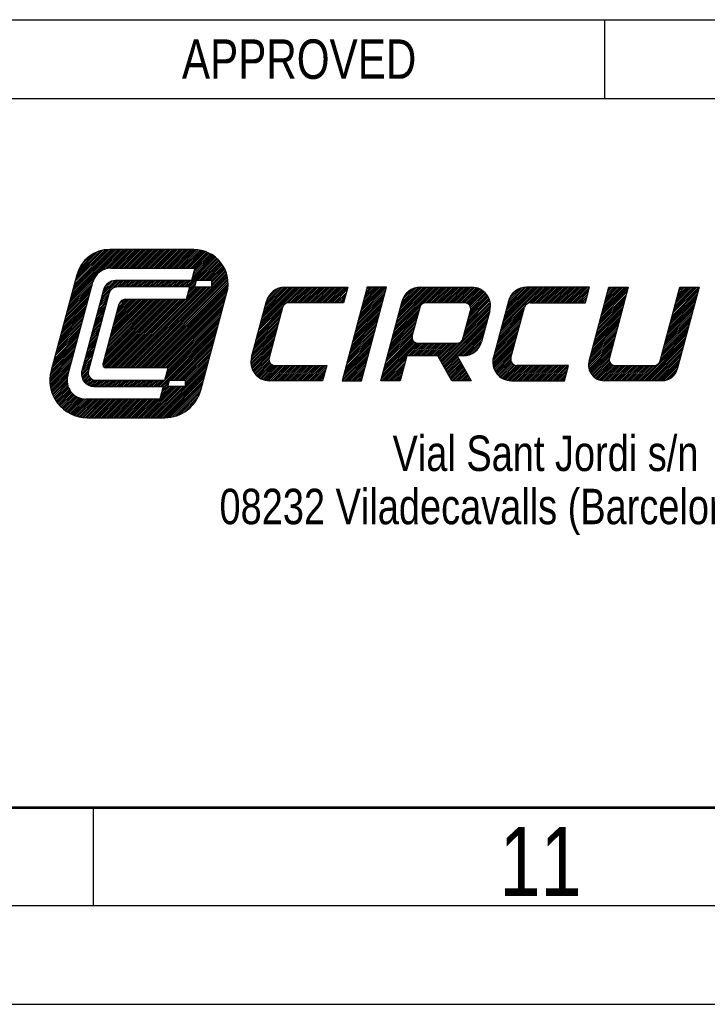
# Model space of a CAD drawing. Header units: millimetres. Extents: x 0 to 594, y 0 to 420.
# Tile 15 of 46: x 529 to 564, y 0 to 50. Entities that reach past the tile are written whole.
import ezdxf

# ---------------------------------------------------------------- set-up
doc = ezdxf.new("R2010")
doc.units = ezdxf.units.MM
doc.header["$LTSCALE"] = 32.67
doc.layers.get('0').update_dxf_attribs({"linetype": 'CONTINUOUS'})
doc.styles.get("Standard").update_dxf_attribs({"font": 'txt', "width": 0.8})

msp = doc.modelspace()

# ---------------------------------------------------------------- linework, layer by layer
at = {"color": 7, "linetype": 'Continuous'}
for p, q in [((407.953, 49.961), (583.953, 49.961)), ((558.953, 49.961), (558.953, 45.961)), ((407.953, 45.961), (583.953, 45.961)), ((531.82, 35.692), (534.429, 38.302)), ((531.852, 35.814), (534.34, 38.302)), ((531.885, 35.937), (534.25, 38.302)), ((531.918, 36.059), (534.161, 38.302)), ((531.951, 36.181), (534.072, 38.302)), ((531.983, 36.303), (533.982, 38.302)), ((532.016, 36.425), (533.893, 38.302)), ((532.049, 36.547), (533.803, 38.301)), ((532.082, 36.67), (533.708, 38.296)), ((532.114, 36.792), (533.607, 38.284)), ((532.147, 36.914), (533.498, 38.265)), ((532.18, 37.036), (533.38, 38.236)), ((532.223, 37.169), (533.247, 38.193)), ((532.291, 37.326), (533.09, 38.126)), ((532.414, 37.538), (532.878, 38.003)), ((533.464, 37.247), (534.519, 38.302)), ((533.616, 37.31), (534.608, 38.302)), ((533.734, 37.339), (534.698, 38.302)), ((533.836, 37.351), (534.787, 38.302)), ((538.109, 38.302), (533.853, 38.302)), ((533.928, 37.353), (534.877, 38.302)), ((534.017, 37.353), (534.966, 38.302)), ((534.107, 37.353), (535.055, 38.302)), ((534.196, 37.353), (535.145, 38.302)), ((534.286, 37.353), (535.234, 38.302)), ((534.375, 37.353), (535.324, 38.302)), ((534.465, 37.353), (535.413, 38.302)), ((534.554, 37.353), (535.503, 38.302)), ((534.643, 37.353), (535.592, 38.302)), ((534.733, 37.353), (535.681, 38.302)), ((534.822, 37.353), (535.771, 38.302)), ((534.912, 37.353), (535.86, 38.302)), ((535.001, 37.353), (535.95, 38.302)), ((535.091, 37.353), (536.039, 38.302)), ((535.18, 37.353), (536.129, 38.302)), ((535.269, 37.353), (536.218, 38.302)), ((535.359, 37.353), (536.307, 38.302)), ((535.448, 37.353), (536.397, 38.302)), ((535.538, 37.353), (536.486, 38.302)), ((535.627, 37.353), (536.576, 38.302)), ((535.717, 37.353), (536.665, 38.302)), ((535.806, 37.353), (536.755, 38.302)), ((535.896, 37.353), (536.844, 38.302)), ((535.985, 37.353), (536.934, 38.302)), ((536.074, 37.353), (537.023, 38.302)), ((536.164, 37.353), (537.112, 38.302)), ((536.253, 37.353), (537.202, 38.302)), ((536.343, 37.353), (537.291, 38.302)), ((536.432, 37.353), (537.381, 38.302)), ((536.522, 37.353), (537.47, 38.302)), ((536.611, 37.353), (537.56, 38.302)), ((536.7, 37.353), (537.649, 38.302)), ((536.79, 37.353), (537.738, 38.302)), ((536.879, 37.353), (537.828, 38.302)), ((536.969, 37.353), (537.917, 38.302)), ((537.058, 37.353), (538.007, 38.302)), ((537.148, 37.353), (538.096, 38.302)), ((537.237, 37.353), (538.184, 38.3)), ((537.326, 37.353), (538.268, 38.295)), ((537.416, 37.353), (538.348, 38.285)), ((537.505, 37.353), (538.425, 38.273)), ((537.595, 37.353), (538.499, 38.258)), ((537.684, 37.353), (538.57, 38.24)), ((537.774, 37.353), (538.639, 38.219)), ((537.863, 37.353), (538.706, 38.196)), ((537.953, 37.353), (538.77, 38.171)), ((538.036, 36.9), (539.116, 37.981)), ((538.042, 37.353), (538.833, 38.144)), ((538.068, 37.022), (539.063, 38.017)), ((538.101, 37.144), (539.008, 38.051)), ((538.131, 37.353), (538.893, 38.115)), ((538.134, 37.266), (538.952, 38.084)), ((537.719, 36.405), (539.218, 37.903)), ((537.809, 36.405), (539.266, 37.862)), ((537.898, 36.405), (539.312, 37.819)), ((538.003, 36.778), (539.168, 37.943)), ((538.304, 36.721), (539.357, 37.774)), ((538.393, 36.721), (539.4, 37.728)), ((538.483, 36.721), (539.442, 37.68)), ((538.572, 36.721), (539.482, 37.631)), ((538.662, 36.721), (539.52, 37.579)), ((538.751, 36.721), (539.557, 37.527)), ((538.841, 36.721), (539.592, 37.472)), ((532.174, 37.013), (530.871, 32.153)), ((533.901, 37.353), (538.157, 37.353)), ((534.95, 32.294), (539.761, 37.105)), ((535.04, 32.294), (539.782, 37.037)), ((538.157, 37.353), (537.988, 36.721)), ((538.93, 36.721), (539.625, 37.416)), ((539.019, 36.721), (539.656, 37.357)), ((539.024, 36.636), (539.685, 37.297)), ((539.024, 36.546), (539.713, 37.235)), ((539.024, 36.457), (539.738, 37.171)), ((531.713, 31.907), (532.984, 36.65)), ((531.721, 35.326), (532.962, 36.566)), ((531.754, 35.448), (532.996, 36.689)), ((531.787, 35.57), (533.058, 36.842)), ((533.398, 35.75), (534.369, 36.721)), ((533.43, 35.872), (534.279, 36.721)), ((533.463, 35.994), (534.19, 36.721)), ((533.496, 36.116), (534.099, 36.719)), ((533.529, 36.239), (533.993, 36.703)), ((533.583, 36.383), (533.849, 36.648)), ((534.119, 36.382), (534.458, 36.721)), ((537.988, 36.721), (534.143, 36.721)), ((534.23, 36.403), (534.548, 36.721)), ((534.321, 36.405), (534.637, 36.721)), ((534.41, 36.405), (534.726, 36.721)), ((534.5, 36.405), (534.816, 36.721)), ((534.589, 36.405), (534.905, 36.721)), ((534.679, 36.405), (534.995, 36.721)), ((534.768, 36.405), (535.084, 36.721)), ((534.857, 36.405), (535.174, 36.721)), ((534.947, 36.405), (535.263, 36.721)), ((535.036, 36.405), (535.353, 36.721)), ((535.126, 36.405), (535.442, 36.721)), ((535.129, 32.294), (539.801, 36.966)), ((535.215, 36.405), (535.531, 36.721)), ((535.219, 32.294), (539.817, 36.892)), ((535.305, 36.405), (535.621, 36.721)), ((535.308, 32.294), (539.83, 36.816)), ((535.394, 36.405), (535.71, 36.721)), ((535.397, 32.294), (539.839, 36.736)), ((535.484, 36.405), (535.8, 36.721)), ((535.487, 32.294), (539.846, 36.653)), ((535.573, 36.405), (535.889, 36.721)), ((535.576, 32.294), (539.848, 36.566)), ((535.662, 36.405), (535.979, 36.721)), ((535.666, 32.294), (539.846, 36.474)), ((535.752, 36.405), (536.068, 36.721)), ((535.841, 36.405), (536.157, 36.721)), ((535.931, 36.405), (536.247, 36.721)), ((536.02, 36.405), (536.336, 36.721)), ((536.11, 36.405), (536.426, 36.721)), ((536.199, 36.405), (536.515, 36.721)), ((536.288, 36.405), (536.605, 36.721)), ((536.378, 36.405), (536.694, 36.721)), ((536.467, 36.405), (536.784, 36.721)), ((536.557, 36.405), (536.873, 36.721)), ((536.646, 36.405), (536.962, 36.721)), ((536.736, 36.405), (537.052, 36.721)), ((536.825, 36.405), (537.141, 36.721)), ((536.914, 36.405), (537.231, 36.721)), ((537.004, 36.405), (537.32, 36.721)), ((537.093, 36.405), (537.41, 36.721)), ((537.183, 36.405), (537.499, 36.721)), ((537.272, 36.405), (537.588, 36.721)), ((537.362, 36.405), (537.678, 36.721)), ((537.451, 36.405), (537.767, 36.721)), ((537.541, 36.405), (537.857, 36.721)), ((537.63, 36.405), (537.946, 36.721)), ((537.839, 36.167), (538.175, 36.502)), ((537.872, 36.289), (538.207, 36.624)), ((538.233, 36.721), (538.148, 36.405)), ((539.024, 36.721), (538.233, 36.721)), ((539.024, 36.405), (539.024, 36.721)), ((531.591, 34.837), (532.831, 36.077)), ((531.623, 34.959), (532.863, 36.199)), ((531.656, 35.081), (532.896, 36.322)), ((531.689, 35.204), (532.929, 36.444)), ((533.532, 36.252), (532.431, 32.142)), ((533.806, 36.053), (532.763, 32.159)), ((533.365, 35.628), (533.813, 36.076)), ((537.903, 36.405), (534.264, 36.405)), ((534.324, 32.294), (538.435, 36.405)), ((534.414, 32.294), (538.524, 36.405)), ((534.503, 32.294), (538.614, 36.405)), ((534.593, 32.294), (538.703, 36.405)), ((534.682, 32.294), (538.793, 36.405)), ((534.771, 32.294), (538.882, 36.405)), ((534.861, 32.294), (538.971, 36.405)), ((535.755, 32.294), (539.838, 36.377)), ((535.845, 32.294), (539.824, 36.273)), ((535.934, 32.294), (539.801, 36.161)), ((536.024, 32.294), (539.769, 36.04)), ((537.734, 35.772), (537.903, 36.405)), ((537.741, 35.8), (538.345, 36.405)), ((537.774, 35.922), (538.256, 36.405)), ((537.806, 36.045), (538.167, 36.405)), ((538.148, 36.405), (539.024, 36.405)), ((538.465, 31.171), (539.789, 36.113)), ((541.432, 34.304), (543.514, 36.386)), ((541.465, 34.426), (543.425, 36.386)), ((541.497, 34.548), (543.335, 36.386)), ((541.53, 34.671), (543.246, 36.386)), ((541.563, 34.793), (543.156, 36.386)), ((541.596, 34.915), (543.067, 36.386)), ((541.628, 35.037), (542.978, 36.386)), ((541.661, 35.159), (542.888, 36.386)), ((541.694, 35.281), (542.799, 36.386)), ((541.727, 35.404), (542.709, 36.386)), ((541.759, 35.526), (542.614, 36.381)), ((541.792, 35.648), (542.506, 36.362)), ((541.832, 35.777), (542.378, 36.323)), ((541.927, 35.962), (542.193, 36.228)), ((542.718, 36.386), (545.918, 36.386)), ((542.78, 35.562), (543.604, 36.386)), ((542.902, 35.595), (543.693, 36.386)), ((542.992, 35.596), (543.782, 36.386)), ((543.081, 35.596), (543.872, 36.386)), ((543.171, 35.596), (543.961, 36.386)), ((543.26, 35.596), (544.051, 36.386)), ((543.35, 35.596), (544.14, 36.386)), ((543.439, 35.596), (544.23, 36.386)), ((543.529, 35.596), (544.319, 36.386)), ((543.618, 35.596), (544.408, 36.386)), ((543.707, 35.596), (544.498, 36.386)), ((543.797, 35.596), (544.587, 36.386)), ((543.886, 35.596), (544.677, 36.386)), ((543.976, 35.596), (544.766, 36.386)), ((544.065, 35.596), (544.856, 36.386)), ((544.155, 35.596), (544.945, 36.386)), ((544.244, 35.596), (545.035, 36.386)), ((544.333, 35.596), (545.124, 36.386)), ((544.423, 35.596), (545.213, 36.386)), ((544.512, 35.596), (545.303, 36.386)), ((544.602, 35.596), (545.392, 36.386)), ((544.691, 35.596), (545.482, 36.386)), ((544.781, 35.596), (545.571, 36.386)), ((544.87, 35.596), (545.661, 36.386)), ((544.959, 35.596), (545.75, 36.386)), ((545.049, 35.596), (545.839, 36.386)), ((545.138, 35.596), (545.914, 36.372)), ((545.228, 35.596), (545.882, 36.249)), ((545.317, 35.596), (545.849, 36.127)), ((545.407, 35.596), (545.816, 36.005)), ((546.9, 36.386), (545.629, 31.643)), ((545.918, 36.386), (545.706, 35.596)), ((546.437, 34.659), (547.779, 36)), ((546.47, 34.781), (547.812, 36.123)), ((546.503, 34.903), (547.844, 36.245)), ((546.536, 35.025), (547.877, 36.367)), ((546.568, 35.148), (547.807, 36.386)), ((546.601, 35.27), (547.718, 36.386)), ((546.611, 31.643), (547.882, 36.386)), ((546.634, 35.392), (547.628, 36.386)), ((546.667, 35.514), (547.539, 36.386)), ((546.699, 35.636), (547.449, 36.386)), ((546.732, 35.758), (547.36, 36.386)), ((546.765, 35.881), (547.27, 36.386)), ((546.797, 36.003), (547.181, 36.386)), ((546.83, 36.125), (547.092, 36.386)), ((546.863, 36.247), (547.002, 36.386)), ((546.896, 36.369), (546.913, 36.386)), ((547.882, 36.386), (546.9, 36.386)), ((548.269, 34.165), (550.49, 36.386)), ((548.302, 34.288), (550.401, 36.386)), ((548.335, 34.41), (550.311, 36.386)), ((548.368, 34.532), (550.222, 36.386)), ((548.4, 34.654), (550.132, 36.386)), ((548.433, 34.776), (550.043, 36.386)), ((548.466, 34.898), (549.953, 36.386)), ((548.498, 35.021), (549.864, 36.386)), ((548.531, 35.143), (549.775, 36.386)), ((548.564, 35.265), (549.685, 36.386)), ((548.597, 35.387), (549.596, 36.386)), ((548.629, 35.509), (549.502, 36.382)), ((548.662, 35.632), (549.396, 36.366)), ((548.699, 35.758), (549.272, 36.33)), ((548.781, 35.929), (549.101, 36.249)), ((549.592, 36.386), (552.211, 36.386)), ((549.77, 35.577), (550.579, 36.386)), ((549.878, 35.596), (550.669, 36.386)), ((549.968, 35.596), (550.758, 36.386)), ((550.057, 35.596), (550.848, 36.386)), ((550.147, 35.596), (550.937, 36.386)), ((550.236, 35.596), (551.027, 36.386)), ((550.326, 35.596), (551.116, 36.386)), ((550.415, 35.596), (551.206, 36.386)), ((550.504, 35.596), (551.295, 36.386)), ((550.594, 35.596), (551.384, 36.386)), ((550.683, 35.596), (551.474, 36.386)), ((550.773, 35.596), (551.563, 36.386)), ((550.862, 35.596), (551.653, 36.386)), ((550.952, 35.596), (551.742, 36.386)), ((551.041, 35.596), (551.832, 36.386)), ((551.13, 35.596), (551.921, 36.386)), ((551.22, 35.596), (552.01, 36.386)), ((551.309, 35.596), (552.1, 36.386)), ((551.399, 35.596), (552.189, 36.386)), ((551.488, 35.596), (552.276, 36.384)), ((551.578, 35.596), (552.357, 36.375)), ((551.667, 35.596), (552.432, 36.36)), ((551.757, 35.596), (552.501, 36.341)), ((551.846, 35.596), (552.567, 36.317)), ((551.924, 35.585), (552.629, 36.289)), ((551.989, 35.559), (552.687, 36.258)), ((552.042, 35.524), (552.742, 36.224)), ((552.087, 35.479), (552.794, 36.186)), ((552.122, 35.425), (552.843, 36.145)), ((552.141, 35.175), (552.971, 36.005)), ((552.147, 35.36), (552.889, 36.102)), ((552.158, 35.281), (552.931, 36.055)), ((553.709, 34.328), (555.767, 36.386)), ((553.741, 34.45), (555.677, 36.386)), ((553.774, 34.573), (555.588, 36.386)), ((553.807, 34.695), (555.498, 36.386)), ((553.84, 34.817), (555.409, 36.386)), ((553.872, 34.939), (555.32, 36.386)), ((553.905, 35.061), (555.23, 36.386)), ((553.938, 35.183), (555.141, 36.386)), ((553.971, 35.306), (555.051, 36.386)), ((554.003, 35.428), (554.961, 36.386)), ((554.036, 35.55), (554.864, 36.378)), ((554.069, 35.672), (554.753, 36.357)), ((554.114, 35.807), (554.619, 36.311)), ((554.244, 36.027), (554.399, 36.181)), ((558.188, 36.386), (554.988, 36.386)), ((555.005, 35.535), (555.856, 36.386)), ((555.153, 35.593), (555.946, 36.386)), ((555.244, 35.596), (556.035, 36.386)), ((555.334, 35.596), (556.124, 36.386)), ((555.423, 35.596), (556.214, 36.386)), ((555.513, 35.596), (556.303, 36.386)), ((555.602, 35.596), (556.393, 36.386)), ((555.692, 35.596), (556.482, 36.386)), ((555.781, 35.596), (556.572, 36.386)), ((555.871, 35.596), (556.661, 36.386)), ((555.96, 35.596), (556.75, 36.386)), ((556.049, 35.596), (556.84, 36.386)), ((556.139, 35.596), (556.929, 36.386)), ((556.228, 35.596), (557.019, 36.386)), ((556.318, 35.596), (557.108, 36.386)), ((556.407, 35.596), (557.198, 36.386)), ((556.497, 35.596), (557.287, 36.386)), ((556.586, 35.596), (557.377, 36.386)), ((556.675, 35.596), (557.466, 36.386)), ((556.765, 35.596), (557.555, 36.386)), ((556.854, 35.596), (557.645, 36.386)), ((556.944, 35.596), (557.734, 36.386)), ((557.033, 35.596), (557.824, 36.386)), ((557.123, 35.596), (557.913, 36.386)), ((557.212, 35.596), (558.003, 36.386)), ((557.301, 35.596), (558.092, 36.386)), ((557.391, 35.596), (558.181, 36.386)), ((557.48, 35.596), (558.158, 36.274)), ((557.57, 35.596), (558.125, 36.151)), ((557.659, 35.596), (558.093, 36.029)), ((557.977, 35.596), (558.188, 36.386)), ((558.166, 32.638), (559.17, 36.386)), ((558.714, 34.683), (560.056, 36.024)), ((558.747, 34.805), (560.088, 36.147)), ((558.78, 34.927), (560.121, 36.269)), ((558.812, 35.049), (560.149, 36.386)), ((558.845, 35.172), (560.06, 36.386)), ((558.878, 35.294), (559.97, 36.386)), ((558.91, 35.416), (559.881, 36.386)), ((558.943, 35.538), (559.791, 36.386)), ((558.976, 35.66), (559.702, 36.386)), ((559.009, 35.782), (559.612, 36.386)), ((559.041, 35.905), (559.523, 36.386)), ((559.074, 36.027), (559.434, 36.386)), ((559.107, 36.149), (559.344, 36.386)), ((559.14, 36.271), (559.255, 36.386)), ((559.17, 36.386), (560.153, 36.386)), ((560.153, 36.386), (559.193, 32.806)), ((561.768, 32.643), (562.771, 36.386)), ((562.324, 34.715), (563.665, 36.057)), ((562.356, 34.837), (563.698, 36.179)), ((562.389, 34.959), (563.731, 36.301)), ((562.422, 35.082), (563.726, 36.386)), ((562.454, 35.204), (563.637, 36.386)), ((562.487, 35.326), (563.548, 36.386)), ((562.52, 35.448), (563.458, 36.386)), ((562.553, 35.57), (563.369, 36.386)), ((562.585, 35.692), (563.279, 36.386)), ((562.618, 35.815), (563.19, 36.386)), ((563.753, 36.386), (562.64, 32.229)), ((562.651, 35.937), (563.1, 36.386)), ((562.684, 36.059), (563.011, 36.386)), ((562.716, 36.181), (562.921, 36.386)), ((562.749, 36.303), (562.832, 36.386)), ((562.771, 36.386), (563.753, 36.386)), ((531.46, 34.348), (532.7, 35.589)), ((531.492, 34.471), (532.732, 35.711)), ((531.525, 34.593), (532.765, 35.833)), ((531.558, 34.715), (532.798, 35.955)), ((533.234, 35.139), (533.681, 35.586)), ((533.267, 35.261), (533.714, 35.708)), ((533.299, 35.383), (533.747, 35.831)), ((533.332, 35.505), (533.779, 35.953)), ((533.502, 32.455), (536.819, 35.772)), ((533.507, 32.493), (534.323, 35.538)), ((533.518, 32.382), (536.908, 35.772)), ((533.528, 32.571), (536.729, 35.772)), ((533.557, 32.332), (536.998, 35.772)), ((533.561, 32.693), (536.64, 35.772)), ((533.593, 32.815), (536.55, 35.772)), ((533.615, 32.301), (537.087, 35.772)), ((533.626, 32.938), (536.461, 35.772)), ((533.659, 33.06), (536.372, 35.772)), ((533.692, 33.182), (536.282, 35.772)), ((533.698, 32.294), (537.176, 35.772)), ((533.724, 33.304), (536.193, 35.772)), ((533.757, 33.426), (536.103, 35.772)), ((533.788, 32.294), (537.266, 35.772)), ((533.79, 33.548), (536.014, 35.772)), ((533.823, 33.671), (535.924, 35.772)), ((533.855, 33.793), (535.835, 35.772)), ((533.877, 32.294), (537.355, 35.772)), ((533.888, 33.915), (535.745, 35.772)), ((533.921, 34.037), (535.656, 35.772)), ((533.954, 34.159), (535.567, 35.772)), ((533.967, 32.294), (537.445, 35.772)), ((533.986, 34.281), (535.477, 35.772)), ((534.019, 34.404), (535.388, 35.772)), ((534.052, 34.526), (535.298, 35.772)), ((534.056, 32.294), (537.534, 35.772)), ((534.084, 34.648), (535.209, 35.772)), ((534.117, 34.77), (535.119, 35.772)), ((534.145, 32.294), (537.624, 35.772)), ((534.15, 34.892), (535.03, 35.772)), ((534.183, 35.014), (534.941, 35.772)), ((534.215, 35.137), (534.851, 35.772)), ((534.235, 32.294), (537.713, 35.772)), ((534.248, 35.259), (534.762, 35.772)), ((534.281, 35.381), (534.672, 35.772)), ((534.314, 35.503), (534.579, 35.768)), ((534.628, 35.772), (537.734, 35.772)), ((536.113, 32.294), (539.737, 35.918)), ((536.202, 32.294), (539.704, 35.796)), ((536.292, 32.294), (539.671, 35.673)), ((536.381, 32.294), (539.638, 35.551)), ((541.039, 32.837), (541.802, 35.683)), ((545.706, 35.596), (542.921, 35.596)), ((545.496, 35.596), (545.783, 35.883)), ((545.586, 35.596), (545.751, 35.761)), ((545.675, 35.596), (545.718, 35.639)), ((546.306, 34.17), (547.648, 35.512)), ((546.339, 34.292), (547.681, 35.634)), ((546.372, 34.415), (547.713, 35.756)), ((546.405, 34.537), (547.746, 35.878)), ((547.593, 31.643), (548.676, 35.683)), ((551.841, 35.596), (549.877, 35.596)), ((551.879, 34.198), (553.159, 35.478)), ((551.912, 34.32), (553.152, 35.56)), ((551.944, 34.442), (553.139, 35.636)), ((551.977, 34.564), (553.12, 35.708)), ((552.01, 34.686), (553.098, 35.774)), ((552.042, 34.808), (553.071, 35.837)), ((552.075, 34.931), (553.041, 35.897)), ((552.108, 35.053), (553.008, 35.953)), ((554.072, 35.683), (553.309, 32.837)), ((555.191, 35.596), (557.977, 35.596)), ((557.749, 35.596), (558.06, 35.907)), ((557.838, 35.596), (558.027, 35.785)), ((557.928, 35.596), (557.994, 35.663)), ((558.583, 34.194), (559.925, 35.536)), ((558.616, 34.316), (559.957, 35.658)), ((558.649, 34.439), (559.99, 35.78)), ((558.681, 34.561), (560.023, 35.902)), ((562.193, 34.226), (563.534, 35.568)), ((562.225, 34.349), (563.567, 35.69)), ((562.258, 34.471), (563.6, 35.812)), ((562.291, 34.593), (563.632, 35.934)), ((531.296, 33.737), (532.536, 34.978)), ((531.329, 33.86), (532.569, 35.1)), ((531.361, 33.982), (532.602, 35.222)), ((531.394, 34.104), (532.634, 35.344)), ((531.427, 34.226), (532.667, 35.466)), ((533.07, 34.528), (533.517, 34.975)), ((533.103, 34.65), (533.55, 35.097)), ((533.136, 34.772), (533.583, 35.22)), ((533.169, 34.895), (533.616, 35.342)), ((533.201, 35.017), (533.648, 35.464)), ((536.471, 32.294), (539.606, 35.429)), ((536.56, 32.294), (539.573, 35.307)), ((536.65, 32.294), (539.54, 35.185)), ((536.739, 32.294), (539.507, 35.063)), ((541.301, 33.815), (542.531, 35.045)), ((541.334, 33.938), (542.564, 35.167)), ((541.367, 34.06), (542.596, 35.289)), ((541.399, 34.182), (542.638, 35.421)), ((542.616, 35.361), (541.931, 32.806)), ((546.176, 33.681), (547.517, 35.023)), ((546.208, 33.804), (547.55, 35.145)), ((546.241, 33.926), (547.582, 35.267)), ((546.274, 34.048), (547.615, 35.39)), ((548.138, 33.677), (549.48, 35.018)), ((548.171, 33.799), (549.513, 35.14)), ((548.204, 33.921), (549.545, 35.263)), ((548.237, 34.043), (549.58, 35.386)), ((549.572, 35.361), (549.191, 33.938)), ((551.729, 33.69), (553.089, 35.05)), ((551.766, 33.775), (552.147, 35.198)), ((551.781, 33.831), (553.122, 35.173)), ((551.813, 33.953), (553.148, 35.288)), ((551.846, 34.075), (553.158, 35.388)), ((553.127, 35.192), (552.704, 33.611)), ((553.578, 33.839), (554.807, 35.069)), ((553.61, 33.962), (554.84, 35.191)), ((553.643, 34.084), (554.873, 35.314)), ((553.676, 34.206), (554.936, 35.466)), ((554.201, 32.806), (554.886, 35.361)), ((558.452, 33.706), (559.794, 35.047)), ((558.485, 33.828), (559.826, 35.169)), ((558.518, 33.95), (559.859, 35.291)), ((558.55, 34.072), (559.892, 35.414)), ((562.062, 33.738), (563.403, 35.079)), ((562.094, 33.86), (563.436, 35.201)), ((562.127, 33.982), (563.469, 35.324)), ((562.16, 34.104), (563.501, 35.446)), ((531.165, 33.249), (532.405, 34.489)), ((531.198, 33.371), (532.438, 34.611)), ((531.23, 33.493), (532.471, 34.733)), ((531.263, 33.615), (532.503, 34.855)), ((532.939, 34.039), (533.387, 34.487)), ((532.972, 34.162), (533.419, 34.609)), ((533.005, 34.284), (533.452, 34.731)), ((533.038, 34.406), (533.485, 34.853)), ((536.693, 31.891), (539.377, 34.574)), ((536.726, 32.013), (539.409, 34.696)), ((536.759, 32.135), (539.442, 34.818)), ((536.792, 32.257), (539.475, 34.94)), ((541.17, 33.327), (542.4, 34.556)), ((541.203, 33.449), (542.433, 34.679)), ((541.236, 33.571), (542.465, 34.801)), ((541.268, 33.693), (542.498, 34.923)), ((546.045, 33.193), (547.386, 34.534)), ((546.077, 33.315), (547.419, 34.656)), ((546.11, 33.437), (547.452, 34.779)), ((546.143, 33.559), (547.484, 34.901)), ((548.007, 33.188), (549.349, 34.53)), ((548.04, 33.31), (549.382, 34.652)), ((548.073, 33.432), (549.414, 34.774)), ((548.106, 33.555), (549.447, 34.896)), ((550.688, 32.56), (553.057, 34.928)), ((550.72, 32.502), (553.024, 34.806)), ((550.752, 32.444), (552.991, 34.684)), ((550.783, 32.387), (552.958, 34.562)), ((553.447, 33.351), (554.677, 34.581)), ((553.48, 33.473), (554.709, 34.703)), ((553.512, 33.595), (554.742, 34.825)), ((553.545, 33.717), (554.775, 34.947)), ((558.321, 33.217), (559.663, 34.558)), ((558.354, 33.339), (559.695, 34.681)), ((558.387, 33.461), (559.728, 34.803)), ((558.419, 33.583), (559.761, 34.925)), ((561.931, 33.249), (563.272, 34.591)), ((561.963, 33.371), (563.305, 34.713)), ((561.996, 33.493), (563.338, 34.835)), ((562.029, 33.616), (563.37, 34.957)), ((531.034, 32.76), (532.274, 34)), ((531.067, 32.882), (532.307, 34.122)), ((531.099, 33.004), (532.34, 34.245)), ((531.132, 33.127), (532.372, 34.367)), ((532.808, 33.551), (533.256, 33.998)), ((532.841, 33.673), (533.288, 34.12)), ((532.874, 33.795), (533.321, 34.242)), ((532.907, 33.917), (533.354, 34.364)), ((536.327, 31.346), (539.311, 34.33)), ((536.416, 31.346), (539.278, 34.207)), ((536.506, 31.346), (539.246, 34.085)), ((536.661, 31.769), (539.344, 34.452)), ((541.039, 32.838), (542.269, 34.068)), ((541.072, 32.96), (542.302, 34.19)), ((541.105, 33.082), (542.334, 34.312)), ((541.137, 33.205), (542.367, 34.434)), ((545.914, 32.704), (547.255, 34.046)), ((545.946, 32.826), (547.288, 34.168)), ((545.979, 32.948), (547.321, 34.29)), ((546.012, 33.071), (547.353, 34.412)), ((547.876, 32.699), (549.218, 34.041)), ((547.909, 32.822), (549.251, 34.163)), ((547.942, 32.944), (549.283, 34.285)), ((547.975, 33.066), (549.316, 34.407)), ((550.815, 32.329), (552.926, 34.44)), ((551.484, 32.908), (552.893, 34.317)), ((551.573, 32.908), (552.86, 34.195)), ((551.662, 32.908), (552.828, 34.073)), ((553.316, 32.862), (554.546, 34.092)), ((553.349, 32.984), (554.578, 34.214)), ((553.381, 33.106), (554.611, 34.336)), ((553.414, 33.229), (554.644, 34.458)), ((558.19, 32.728), (559.532, 34.07)), ((558.223, 32.85), (559.565, 34.192)), ((558.256, 32.973), (559.597, 34.314)), ((558.288, 33.095), (559.63, 34.436)), ((561.767, 32.638), (563.109, 33.98)), ((561.8, 32.76), (563.141, 34.102)), ((561.833, 32.882), (563.174, 34.224)), ((561.865, 33.005), (563.207, 34.346)), ((561.898, 33.127), (563.24, 34.468)), ((530.903, 32.271), (532.143, 33.512)), ((530.936, 32.394), (532.176, 33.634)), ((530.969, 32.516), (532.209, 33.756)), ((531.001, 32.638), (532.241, 33.878)), ((532.677, 33.062), (533.125, 33.509)), ((532.71, 33.184), (533.157, 33.631)), ((532.743, 33.306), (533.19, 33.754)), ((532.776, 33.429), (533.223, 33.876)), ((536.912, 31.662), (539.213, 33.963)), ((537.001, 31.662), (539.18, 33.841)), ((537.09, 31.662), (539.147, 33.719)), ((537.18, 31.662), (539.115, 33.597)), ((537.269, 31.662), (539.082, 33.474)), ((541.007, 32.627), (542.203, 33.823)), ((541.008, 32.539), (542.171, 33.701)), ((541.016, 32.726), (542.236, 33.946)), ((541.016, 32.457), (542.138, 33.579)), ((545.783, 32.215), (547.124, 33.557)), ((545.815, 32.338), (547.157, 33.679)), ((545.848, 32.46), (547.19, 33.801)), ((545.881, 32.582), (547.222, 33.923)), ((547.615, 31.722), (549.438, 33.546)), ((547.625, 31.643), (549.522, 33.54)), ((547.647, 31.844), (549.37, 33.567)), ((547.68, 31.966), (549.313, 33.599)), ((547.713, 32.089), (549.265, 33.641)), ((547.746, 32.211), (549.226, 33.691)), ((547.778, 32.333), (549.198, 33.752)), ((547.811, 32.455), (549.181, 33.825)), ((547.844, 32.577), (549.186, 33.92)), ((548.979, 32.908), (549.612, 33.54)), ((549.069, 32.908), (549.701, 33.54)), ((549.158, 32.908), (549.791, 33.54)), ((549.248, 32.908), (549.88, 33.54)), ((549.337, 32.908), (549.97, 33.54)), ((549.427, 32.908), (550.059, 33.54)), ((549.496, 33.54), (551.46, 33.54)), ((549.516, 32.908), (550.148, 33.54)), ((549.605, 32.908), (550.238, 33.54)), ((549.695, 32.908), (550.327, 33.54)), ((549.784, 32.908), (550.417, 33.54)), ((549.874, 32.908), (550.506, 33.54)), ((549.963, 32.908), (550.596, 33.54)), ((550.053, 32.908), (550.685, 33.54)), ((550.142, 32.908), (550.774, 33.54)), ((550.231, 32.908), (550.864, 33.54)), ((550.321, 32.908), (550.953, 33.54)), ((550.41, 32.908), (551.043, 33.54)), ((550.497, 32.905), (551.132, 33.54)), ((550.529, 32.848), (551.222, 33.54)), ((550.561, 32.79), (551.311, 33.54)), ((550.592, 32.732), (551.4, 33.54)), ((550.624, 32.675), (551.491, 33.542)), ((550.656, 32.617), (551.627, 33.588)), ((551.752, 32.908), (552.795, 33.951)), ((551.843, 32.91), (552.762, 33.829)), ((551.944, 32.921), (552.729, 33.707)), ((552.06, 32.948), (552.696, 33.584)), ((553.278, 32.646), (554.48, 33.848)), ((553.278, 32.556), (554.447, 33.725)), ((553.284, 32.473), (554.415, 33.603)), ((553.29, 32.746), (554.513, 33.97)), ((553.297, 32.396), (554.382, 33.481)), ((558.14, 32.409), (559.434, 33.703)), ((558.142, 32.501), (559.466, 33.825)), ((558.147, 32.327), (559.401, 33.581)), ((558.158, 32.607), (559.499, 33.948)), ((560.862, 31.643), (563.076, 33.858)), ((560.951, 31.643), (563.043, 33.735)), ((561.04, 31.643), (563.01, 33.613)), ((561.13, 31.643), (562.978, 33.491)), ((530.814, 31.824), (532.012, 33.023)), ((530.825, 31.925), (532.045, 33.145)), ((530.843, 32.033), (532.078, 33.267)), ((530.87, 32.149), (532.11, 33.389)), ((532.547, 32.573), (532.994, 33.021)), ((532.579, 32.696), (533.026, 33.143)), ((532.612, 32.818), (533.059, 33.265)), ((532.645, 32.94), (533.092, 33.387)), ((537.359, 31.662), (539.049, 33.352)), ((537.448, 31.662), (539.016, 33.23)), ((537.538, 31.662), (538.984, 33.108)), ((537.627, 31.662), (538.951, 32.986)), ((541.03, 32.382), (542.105, 33.457)), ((541.049, 32.311), (542.073, 33.335)), ((541.072, 32.245), (542.04, 33.213)), ((541.099, 32.183), (542.007, 33.09)), ((545.652, 31.727), (546.993, 33.068)), ((545.684, 31.849), (547.026, 33.19)), ((545.717, 31.971), (547.059, 33.313)), ((545.75, 32.093), (547.091, 33.435)), ((552.208, 33.006), (552.638, 33.436)), ((553.315, 32.325), (554.349, 33.359)), ((553.338, 32.258), (554.316, 33.237)), ((553.364, 32.195), (554.284, 33.115)), ((553.394, 32.135), (554.251, 32.992)), ((558.161, 32.251), (559.368, 33.459)), ((558.18, 32.182), (559.335, 33.337)), ((558.205, 32.117), (559.303, 33.215)), ((558.235, 32.057), (559.27, 33.092)), ((561.219, 31.643), (562.945, 33.369)), ((561.309, 31.643), (562.912, 33.247)), ((561.398, 31.643), (562.879, 33.124)), ((561.488, 31.643), (562.847, 33.002)), ((530.807, 31.639), (531.947, 32.779)), ((530.808, 31.729), (531.98, 32.901)), ((530.81, 31.552), (531.914, 32.656)), ((530.816, 31.469), (531.881, 32.534)), ((532.419, 32.088), (532.863, 32.532)), ((532.448, 32.207), (532.896, 32.654)), ((532.481, 32.329), (532.928, 32.776)), ((532.514, 32.451), (532.961, 32.898)), ((536.088, 29.765), (538.82, 32.497)), ((537.668, 31.613), (538.918, 32.864)), ((537.668, 31.524), (538.885, 32.741)), ((537.668, 31.435), (538.853, 32.619)), ((541.13, 32.124), (541.974, 32.968)), ((541.164, 32.069), (541.942, 32.846)), ((541.201, 32.016), (541.92, 32.735)), ((541.241, 31.967), (541.928, 32.654)), ((541.285, 31.921), (541.951, 32.588)), ((541.331, 31.878), (541.985, 32.532)), ((541.38, 31.837), (542.029, 32.486)), ((545.658, 31.643), (546.961, 32.946)), ((545.747, 31.643), (546.928, 32.824)), ((545.836, 31.643), (546.895, 32.702)), ((545.926, 31.643), (546.862, 32.58)), ((547.715, 31.643), (548.891, 32.819)), ((547.804, 31.643), (548.858, 32.697)), ((547.893, 31.643), (548.825, 32.575)), ((548.914, 32.908), (548.576, 31.643)), ((550.495, 32.908), (548.914, 32.908)), ((551.194, 31.643), (550.495, 32.908)), ((550.847, 32.272), (551.48, 32.904)), ((550.879, 32.214), (551.511, 32.846)), ((550.911, 32.156), (551.543, 32.789)), ((550.943, 32.099), (551.575, 32.731)), ((550.974, 32.041), (551.607, 32.674)), ((551.006, 31.984), (551.639, 32.616)), ((551.038, 31.926), (551.671, 32.558)), ((551.07, 31.868), (551.702, 32.501)), ((551.787, 32.908), (551.478, 32.908)), ((551.478, 32.908), (552.176, 31.643)), ((553.427, 32.079), (554.218, 32.87)), ((553.464, 32.026), (554.192, 32.754)), ((553.503, 31.977), (554.195, 32.668)), ((553.546, 31.93), (554.216, 32.6)), ((553.592, 31.886), (554.248, 32.542)), ((553.64, 31.845), (554.29, 32.494)), ((558.268, 32.001), (559.237, 32.97)), ((558.305, 31.949), (559.204, 32.848)), ((558.346, 31.9), (559.183, 32.737)), ((558.391, 31.855), (559.19, 32.655)), ((558.439, 31.814), (559.213, 32.589)), ((558.491, 31.776), (559.247, 32.533)), ((558.546, 31.743), (559.29, 32.487)), ((561.577, 31.643), (562.814, 32.88)), ((561.666, 31.643), (562.781, 32.758)), ((561.756, 31.643), (562.748, 32.636)), ((561.845, 31.643), (562.716, 32.514)), ((530.826, 31.39), (531.849, 32.412)), ((530.839, 31.313), (531.816, 32.29)), ((530.854, 31.239), (531.783, 32.168)), ((530.872, 31.167), (531.75, 32.046)), ((532.409, 31.989), (532.83, 32.41)), ((532.414, 31.904), (532.797, 32.288)), ((532.427, 31.828), (532.765, 32.165)), ((532.448, 31.76), (532.749, 32.061)), ((532.475, 31.697), (532.757, 31.979)), ((536.802, 32.294), (533.66, 32.294)), ((536.177, 29.765), (538.787, 32.375)), ((536.266, 29.765), (538.755, 32.253)), ((536.356, 29.765), (538.722, 32.13)), ((536.445, 29.765), (538.689, 32.008)), ((536.632, 31.662), (536.802, 32.294)), ((541.432, 31.8), (542.081, 32.449)), ((541.488, 31.766), (542.144, 32.422)), ((541.547, 31.736), (542.22, 32.409)), ((541.609, 31.709), (542.309, 32.408)), ((541.675, 31.685), (542.398, 32.408)), ((541.746, 31.667), (542.488, 32.408)), ((541.821, 31.653), (542.577, 32.408)), ((541.903, 31.645), (542.667, 32.408)), ((541.991, 31.643), (542.756, 32.408)), ((542.08, 31.643), (542.845, 32.408)), ((542.17, 31.643), (542.935, 32.408)), ((542.236, 32.408), (544.852, 32.408)), ((542.259, 31.643), (543.024, 32.408)), ((542.349, 31.643), (543.114, 32.408)), ((542.438, 31.643), (543.203, 32.408)), ((542.527, 31.643), (543.293, 32.408)), ((542.617, 31.643), (543.382, 32.408)), ((542.706, 31.643), (543.471, 32.408)), ((542.796, 31.643), (543.561, 32.408)), ((542.885, 31.643), (543.65, 32.408)), ((542.975, 31.643), (543.74, 32.408)), ((543.064, 31.643), (543.829, 32.408)), ((543.153, 31.643), (543.919, 32.408)), ((543.243, 31.643), (544.008, 32.408)), ((543.332, 31.643), (544.097, 32.408)), ((543.422, 31.643), (544.187, 32.408)), ((543.511, 31.643), (544.276, 32.408)), ((543.601, 31.643), (544.366, 32.408)), ((543.69, 31.643), (544.455, 32.408)), ((543.779, 31.643), (544.545, 32.408)), ((543.869, 31.643), (544.634, 32.408)), ((543.958, 31.643), (544.724, 32.408)), ((544.048, 31.643), (544.813, 32.408)), ((544.137, 31.643), (544.834, 32.34)), ((544.227, 31.643), (544.801, 32.218)), ((544.316, 31.643), (544.769, 32.096)), ((544.852, 32.408), (544.647, 31.643)), ((546.015, 31.643), (546.83, 32.457)), ((546.105, 31.643), (546.797, 32.335)), ((546.194, 31.643), (546.764, 32.213)), ((546.284, 31.643), (546.731, 32.091)), ((547.983, 31.643), (548.792, 32.453)), ((548.072, 31.643), (548.76, 32.331)), ((548.162, 31.643), (548.727, 32.208)), ((548.251, 31.643), (548.694, 32.086)), ((551.102, 31.811), (551.734, 32.443)), ((551.134, 31.753), (551.766, 32.386)), ((551.165, 31.696), (551.798, 32.328)), ((551.203, 31.643), (551.83, 32.27)), ((551.292, 31.643), (551.862, 32.213)), ((551.381, 31.643), (551.893, 32.155)), ((551.471, 31.643), (551.925, 32.098)), ((551.56, 31.643), (551.957, 32.04)), ((551.65, 31.643), (551.989, 31.982)), ((553.692, 31.807), (554.34, 32.456)), ((553.747, 31.773), (554.401, 32.427)), ((553.805, 31.741), (554.474, 32.41)), ((553.867, 31.714), (554.561, 32.408)), ((553.932, 31.69), (554.651, 32.408)), ((554.002, 31.67), (554.74, 32.408)), ((554.076, 31.655), (554.83, 32.408)), ((554.156, 31.646), (554.919, 32.408)), ((554.243, 31.643), (555.009, 32.408)), ((554.333, 31.643), (555.098, 32.408)), ((554.422, 31.643), (555.187, 32.408)), ((557.123, 32.408), (554.507, 32.408)), ((554.512, 31.643), (555.277, 32.408)), ((554.601, 31.643), (555.366, 32.408)), ((554.691, 31.643), (555.456, 32.408)), ((554.78, 31.643), (555.545, 32.408)), ((554.869, 31.643), (555.635, 32.408)), ((554.959, 31.643), (555.724, 32.408)), ((555.048, 31.643), (555.813, 32.408)), ((555.138, 31.643), (555.903, 32.408)), ((555.227, 31.643), (555.992, 32.408)), ((555.317, 31.643), (556.082, 32.408)), ((555.406, 31.643), (556.171, 32.408)), ((555.495, 31.643), (556.261, 32.408)), ((555.585, 31.643), (556.35, 32.408)), ((555.674, 31.643), (556.44, 32.408)), ((555.764, 31.643), (556.529, 32.408)), ((555.853, 31.643), (556.618, 32.408)), ((555.943, 31.643), (556.708, 32.408)), ((556.032, 31.643), (556.797, 32.408)), ((556.121, 31.643), (556.887, 32.408)), ((556.211, 31.643), (556.976, 32.408)), ((556.3, 31.643), (557.066, 32.408)), ((556.39, 31.643), (557.111, 32.364)), ((556.479, 31.643), (557.078, 32.242)), ((556.569, 31.643), (557.045, 32.12)), ((556.658, 31.643), (557.012, 31.998)), ((556.918, 31.643), (557.123, 32.408)), ((558.606, 31.713), (559.343, 32.45)), ((558.67, 31.687), (559.405, 32.423)), ((558.739, 31.667), (559.481, 32.409)), ((558.813, 31.652), (559.57, 32.408)), ((558.895, 31.644), (559.659, 32.408)), ((558.983, 31.643), (559.749, 32.408)), ((559.073, 31.643), (559.838, 32.408)), ((559.162, 31.643), (559.927, 32.408)), ((559.252, 31.643), (560.017, 32.408)), ((559.341, 31.643), (560.106, 32.408)), ((559.431, 31.643), (560.196, 32.408)), ((559.499, 32.408), (561.463, 32.408)), ((559.52, 31.643), (560.285, 32.408)), ((559.609, 31.643), (560.375, 32.408)), ((559.699, 31.643), (560.464, 32.408)), ((559.788, 31.643), (560.554, 32.408)), ((559.878, 31.643), (560.643, 32.408)), ((559.967, 31.643), (560.732, 32.408)), ((560.057, 31.643), (560.822, 32.408)), ((560.146, 31.643), (560.911, 32.408)), ((560.235, 31.643), (561.001, 32.408)), ((560.325, 31.643), (561.09, 32.408)), ((560.414, 31.643), (561.18, 32.408)), ((560.504, 31.643), (561.269, 32.408)), ((560.593, 31.643), (561.358, 32.408)), ((560.683, 31.643), (561.448, 32.408)), ((560.772, 31.643), (561.549, 32.42)), ((561.937, 31.646), (562.683, 32.391)), ((562.042, 31.661), (562.65, 32.269)), ((562.171, 31.7), (562.609, 32.139)), ((530.892, 31.098), (531.718, 31.923)), ((530.915, 31.031), (531.692, 31.809)), ((530.939, 30.966), (531.682, 31.709)), ((530.965, 30.903), (531.682, 31.619)), ((530.993, 30.841), (531.689, 31.537)), ((532.507, 31.64), (532.778, 31.91)), ((532.544, 31.587), (532.808, 31.851)), ((532.586, 31.54), (532.845, 31.799)), ((532.632, 31.496), (532.89, 31.755)), ((532.683, 31.457), (532.943, 31.717)), ((532.738, 31.423), (533.003, 31.688)), ((532.798, 31.394), (533.072, 31.668)), ((532.864, 31.371), (533.155, 31.662)), ((532.937, 31.354), (533.245, 31.662)), ((533.018, 31.346), (533.334, 31.662)), ((533.107, 31.346), (533.424, 31.662)), ((533.145, 31.662), (536.632, 31.662)), ((533.197, 31.346), (533.513, 31.662)), ((533.286, 31.346), (533.602, 31.662)), ((533.376, 31.346), (533.692, 31.662)), ((533.465, 31.346), (533.781, 31.662)), ((533.555, 31.346), (533.871, 31.662)), ((533.644, 31.346), (533.96, 31.662)), ((533.733, 31.346), (534.05, 31.662)), ((533.823, 31.346), (534.139, 31.662)), ((533.912, 31.346), (534.228, 31.662)), ((534.002, 31.346), (534.318, 31.662)), ((534.091, 31.346), (534.407, 31.662)), ((534.181, 31.346), (534.497, 31.662)), ((534.27, 31.346), (534.586, 31.662)), ((534.359, 31.346), (534.676, 31.662)), ((534.449, 31.346), (534.765, 31.662)), ((534.538, 31.346), (534.855, 31.662)), ((534.628, 31.346), (534.944, 31.662)), ((534.717, 31.346), (535.033, 31.662)), ((534.807, 31.346), (535.123, 31.662)), ((534.896, 31.346), (535.212, 31.662)), ((534.985, 31.346), (535.302, 31.662)), ((535.075, 31.346), (535.391, 31.662)), ((535.164, 31.346), (535.481, 31.662)), ((535.254, 31.346), (535.57, 31.662)), ((535.343, 31.346), (535.659, 31.662)), ((535.433, 31.346), (535.749, 31.662)), ((535.522, 31.346), (535.838, 31.662)), ((535.612, 31.346), (535.928, 31.662)), ((535.701, 31.346), (536.017, 31.662)), ((535.79, 31.346), (536.107, 31.662)), ((535.88, 31.346), (536.196, 31.662)), ((535.969, 31.346), (536.285, 31.662)), ((536.059, 31.346), (536.375, 31.662)), ((536.148, 31.346), (536.464, 31.662)), ((536.238, 31.346), (536.554, 31.662)), ((536.497, 31.158), (536.832, 31.493)), ((536.53, 31.28), (536.865, 31.615)), ((536.535, 29.765), (538.656, 31.886)), ((536.624, 29.765), (538.624, 31.764)), ((536.715, 29.766), (538.591, 31.642)), ((536.793, 31.346), (536.878, 31.662)), ((536.812, 29.773), (538.558, 31.52)), ((536.878, 31.662), (537.668, 31.662)), ((537.668, 31.662), (537.668, 31.346)), ((544.647, 31.643), (541.955, 31.643)), ((544.406, 31.643), (544.736, 31.973)), ((544.495, 31.643), (544.703, 31.851)), ((544.584, 31.643), (544.67, 31.729)), ((545.629, 31.643), (546.611, 31.643)), ((546.373, 31.643), (546.699, 31.969)), ((546.463, 31.643), (546.666, 31.847)), ((546.552, 31.643), (546.633, 31.724)), ((548.576, 31.643), (547.593, 31.643)), ((548.341, 31.643), (548.662, 31.964)), ((548.43, 31.643), (548.629, 31.842)), ((548.52, 31.643), (548.596, 31.72)), ((552.176, 31.643), (551.194, 31.643)), ((551.739, 31.643), (552.021, 31.925)), ((551.829, 31.643), (552.053, 31.867)), ((551.918, 31.643), (552.084, 31.81)), ((552.007, 31.643), (552.116, 31.752)), ((552.097, 31.643), (552.148, 31.694)), ((554.225, 31.643), (556.918, 31.643)), ((556.748, 31.643), (556.98, 31.875)), ((556.837, 31.643), (556.947, 31.753)), ((561.876, 31.643), (558.93, 31.643)), ((562.421, 31.861), (562.448, 31.888)), ((531.023, 30.782), (531.702, 31.461)), ((531.055, 30.724), (531.721, 31.39)), ((531.088, 30.668), (531.743, 31.323)), ((531.123, 30.613), (531.77, 31.26)), ((531.159, 30.56), (531.8, 31.201)), ((531.197, 30.509), (531.834, 31.145)), ((531.237, 30.459), (531.871, 31.093)), ((531.278, 30.41), (531.911, 31.043)), ((531.32, 30.363), (531.953, 30.996)), ((533.042, 31.346), (536.547, 31.346)), ((535.461, 29.765), (537.042, 31.346)), ((535.551, 29.765), (537.132, 31.346)), ((535.64, 29.765), (537.221, 31.346)), ((535.73, 29.765), (537.311, 31.346)), ((535.819, 29.765), (537.4, 31.346)), ((535.909, 29.765), (537.49, 31.346)), ((535.998, 29.765), (537.579, 31.346)), ((536.547, 31.346), (536.378, 30.713)), ((536.399, 30.791), (536.953, 31.346)), ((536.432, 30.913), (536.864, 31.346)), ((536.464, 31.036), (536.8, 31.371)), ((537.668, 31.346), (536.793, 31.346)), ((536.913, 29.786), (538.525, 31.397)), ((537.022, 29.805), (538.493, 31.275)), ((537.141, 29.834), (538.46, 31.153)), ((537.272, 29.876), (538.418, 31.022)), ((531.364, 30.318), (531.999, 30.953)), ((531.41, 30.274), (532.048, 30.912)), ((531.457, 30.232), (532.1, 30.875)), ((531.506, 30.191), (532.155, 30.84)), ((531.556, 30.151), (532.213, 30.809)), ((531.607, 30.114), (532.275, 30.782)), ((531.66, 30.077), (532.341, 30.758)), ((531.715, 30.043), (532.411, 30.739)), ((531.771, 30.01), (532.486, 30.724)), ((531.829, 29.978), (532.566, 30.715)), ((531.889, 29.948), (532.654, 30.713)), ((531.951, 29.92), (532.743, 30.713)), ((532.014, 29.894), (532.833, 30.713)), ((532.079, 29.87), (532.922, 30.713)), ((532.147, 29.848), (533.012, 30.713)), ((532.216, 29.828), (533.101, 30.713)), ((532.288, 29.811), (533.19, 30.713)), ((532.362, 29.796), (533.28, 30.713)), ((532.439, 29.783), (533.369, 30.713)), ((532.519, 29.774), (533.459, 30.713)), ((532.602, 29.767), (533.548, 30.713)), ((536.378, 30.713), (532.63, 30.713)), ((532.689, 29.765), (533.638, 30.713)), ((532.778, 29.765), (533.727, 30.713)), ((532.868, 29.765), (533.816, 30.713)), ((532.957, 29.765), (533.906, 30.713)), ((533.047, 29.765), (533.995, 30.713)), ((533.136, 29.765), (534.085, 30.713)), ((533.226, 29.765), (534.174, 30.713)), ((533.315, 29.765), (534.264, 30.713)), ((533.404, 29.765), (534.353, 30.713)), ((533.494, 29.765), (534.443, 30.713)), ((533.583, 29.765), (534.532, 30.713)), ((533.673, 29.765), (534.621, 30.713)), ((533.762, 29.765), (534.711, 30.713)), ((533.852, 29.765), (534.8, 30.713)), ((533.941, 29.765), (534.89, 30.713)), ((534.031, 29.765), (534.979, 30.713)), ((534.12, 29.765), (535.069, 30.713)), ((534.209, 29.765), (535.158, 30.713)), ((534.299, 29.765), (535.247, 30.713)), ((534.388, 29.765), (535.337, 30.713)), ((534.478, 29.765), (535.426, 30.713)), ((534.567, 29.765), (535.516, 30.713)), ((534.657, 29.765), (535.605, 30.713)), ((534.746, 29.765), (535.695, 30.713)), ((534.835, 29.765), (535.784, 30.713)), ((534.925, 29.765), (535.873, 30.713)), ((535.014, 29.765), (535.963, 30.713)), ((535.104, 29.765), (536.052, 30.713)), ((535.193, 29.765), (536.142, 30.713)), ((535.283, 29.765), (536.231, 30.713)), ((535.372, 29.765), (536.321, 30.713)), ((537.423, 29.937), (538.357, 30.871)), ((537.613, 30.038), (538.256, 30.681)), ((532.704, 29.765), (536.632, 29.765)), ((584, 10), (25, 10)), ((533, 10), (533, 5)), ((407.953, 9.961), (583.953, 9.961)), ((0, 0), (594, 0))]:
    msp.add_line(p, q, dxfattribs=at)
at = {"color": 2, "linetype": 'Continuous'}
msp.add_line((589, 5), (20, 5), dxfattribs=at)
at = {"color": 7, "linetype": 'Continuous'}
for centre, radius, start, end in [((533.853, 36.563), 1.739, 90, 165), ((538.109, 36.563), 1.739, 345.0001, 90), ((533.901, 36.405), 0.949, 90, 164.9999), ((534.143, 36.089), 0.632, 90, 165), ((534.264, 35.93), 0.474, 90.0001, 165), ((542.718, 35.438), 0.949, 90, 165), ((549.592, 35.438), 0.949, 90, 165), ((552.211, 35.438), 0.949, 345, 89.9999), ((554.988, 35.438), 0.949, 90.0001, 165), ((534.628, 35.456), 0.316, 90, 165), ((542.921, 35.28), 0.316, 90, 164.9999), ((549.877, 35.28), 0.316, 90, 164.9999), ((551.841, 35.28), 0.316, 345.0001, 90), ((555.191, 35.28), 0.316, 90, 164.9999), ((549.496, 33.857), 0.316, 165.0001, 270), ((551.46, 33.857), 0.316, 270, 344.9999), ((551.787, 33.857), 0.949, 270, 345), ((533.66, 32.452), 0.158, 165, 269.9999), ((541.955, 32.592), 0.949, 165.0001, 270), ((542.236, 32.725), 0.316, 165, 270), ((554.225, 32.592), 0.949, 165.0001, 270), ((554.507, 32.725), 0.316, 165, 270), ((558.93, 32.434), 0.791, 165, 270), ((559.499, 32.725), 0.316, 165, 270), ((561.463, 32.725), 0.316, 270.0001, 345), ((532.704, 31.662), 1.897, 165, 270), ((533.042, 31.978), 0.632, 165, 269.9999), ((533.145, 32.057), 0.395, 165, 270), ((561.876, 32.434), 0.791, 270.0001, 345), ((532.63, 31.662), 0.949, 165, 269.9999), ((536.632, 31.662), 1.897, 270, 345)]:
    msp.add_arc(centre, radius, start, end, dxfattribs=at)

# ---------------------------------------------------------------- texts
at = {"color": 2, "linetype": 'Continuous', "line_spacing_factor": 0.9}
for s, insert, char_height, width, attachment_point in [('APPROVED', (543.453, 48.961), 2, 12.8, 2), (' \\PVial Sant Jordi s/n\\P08232 Viladecavalls (Barcelona) Spain', (555.953, 31.561), 1.8, 53.28, 2), ('11', (553.617, 9), 3.5, 5.6, 1)]:
    msp.add_mtext(s, dxfattribs=dict(at, insert=insert, char_height=char_height, width=width, attachment_point=attachment_point))

doc.saveas('drawing.dxf')
